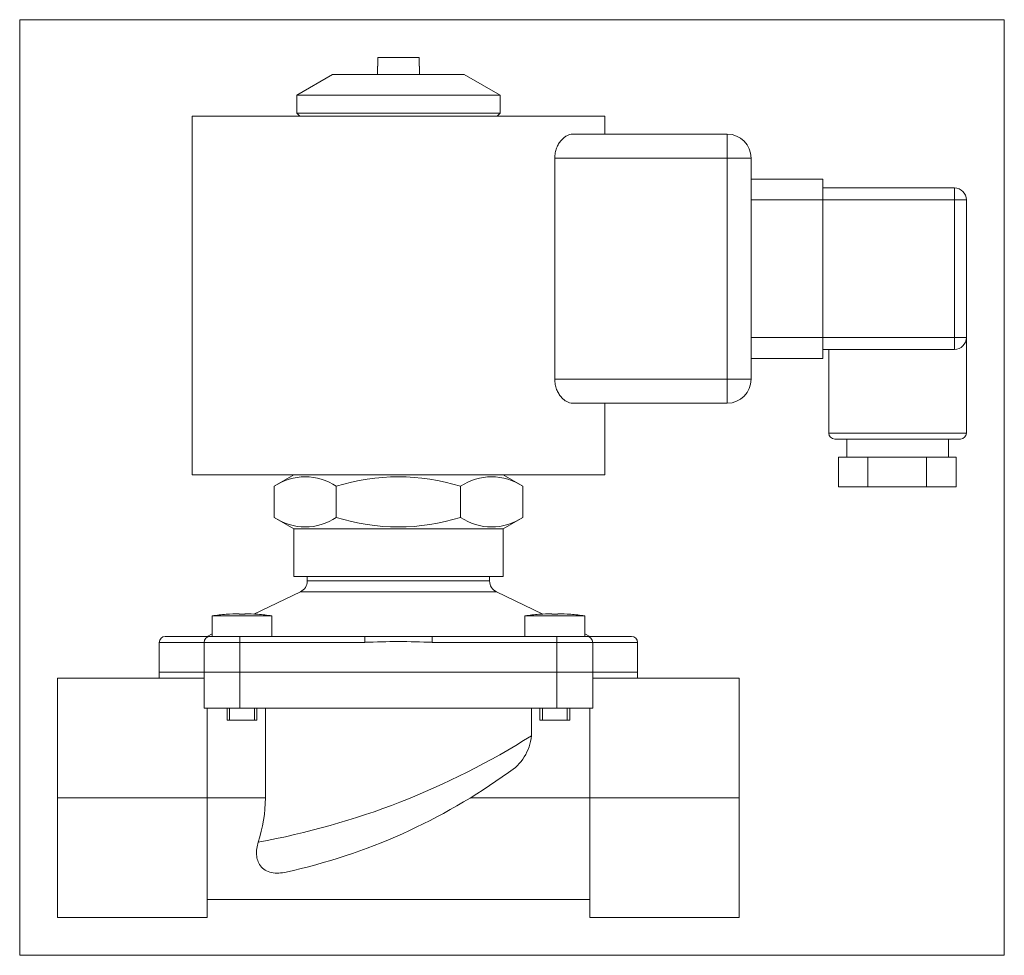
# Model space of a CAD drawing. Extents: x 1.03 to 7.51, y -0.14 to 6.02.
import ezdxf
from ezdxf.xclip import XClip

# ---------------------------------------------------------------- set-up
doc = ezdxf.new("R2010")
doc.units = 0
doc.header["$MEASUREMENT"] = 0
doc.header["$XCLIPFRAME"] = 2
doc.linetypes.add('HIDDEN2', pattern=[0.1875, 0.125, -0.0625])
doc.layers.get('0').update_dxf_attribs({"linetype": 'CONTINUOUS'})
for name, color, linetype in [('CEWKA_25', 7, 'CONTINUOUS'), ('KORPUS_MVPE_20', 7, 'CONTINUOUS'), ('W-008_WKRĘT_M4X1', 7, 'CONTINUOUS'), ('W-036M5X14KRZYŻ_', 7, 'CONTINUOUS'), ('WA_007_01_00_007', 7, 'CONTINUOUS'), ('WA_127_01_00_002', 7, 'CONTINUOUS'), ('WA_127_01_00_003', 7, 'CONTINUOUS')]:
    doc.layers.add(name, color=color, linetype=linetype)

# ---------------------------------------------------------------- blocks, each defined once
blk = doc.blocks.new('SE1')
at = {"layer": 'CEWKA_25', "color": 7, "linetype": 'CONTINUOUS', "lineweight": 0}
for p, q in [((2.1661, 5.3821), (2.1661, 3.0199)), ((2.1661, 5.3821), (4.8827, 5.3821)), ((4.8827, 5.264), (4.8827, 5.3821)), ((4.6709, 5.264), (5.6898, 5.264)), ((5.6898, 5.264), (5.6898, 5.1065)), ((4.5541, 3.6498), (4.5541, 5.1065)), ((5.6898, 5.1065), (4.5541, 5.1065)), ((5.6898, 3.6498), (5.6898, 5.1065)), ((5.8472, 5.1065), (5.6898, 5.1065)), ((5.8472, 5.1065), (5.8472, 3.6498)), ((5.8472, 4.9687), (6.3197, 4.9687)), ((6.3197, 4.9687), (6.3197, 4.8309)), ((6.3197, 4.9096), (7.1858, 4.9096)), ((7.1858, 4.9096), (7.1858, 4.8309)), ((6.3197, 4.8309), (5.8472, 4.8309)), ((6.3197, 3.9254), (6.3197, 4.8309)), ((7.1858, 4.8309), (6.3197, 4.8309)), ((7.2646, 4.8309), (7.1858, 4.8309)), ((7.1858, 3.9254), (7.1858, 4.8309)), ((7.2646, 4.8309), (7.2646, 3.9254)), ((5.8472, 3.9254), (6.3197, 3.9254)), ((6.3197, 3.9254), (7.1858, 3.9254)), ((6.3197, 3.9254), (6.3197, 3.7876)), ((7.2646, 3.9254), (7.1858, 3.9254)), ((7.1858, 3.9254), (7.1858, 3.8466)), ((7.2646, 3.2955), (7.2646, 3.9254)), ((6.8118, 3.8466), (6.3197, 3.8466)), ((6.359, 3.8466), (6.359, 3.2955)), ((7.1858, 3.8466), (6.8118, 3.8466)), ((6.3197, 3.7876), (5.8472, 3.7876)), ((4.5541, 3.6498), (5.6898, 3.6498)), ((5.6898, 3.6498), (5.6898, 3.4923)), ((5.8472, 3.6498), (5.6898, 3.6498)), ((5.6898, 3.4923), (4.6709, 3.4923)), ((4.8827, 3.0199), (4.8827, 3.4923)), ((6.359, 3.2955), (7.2646, 3.2955)), ((6.3984, 3.2561), (7.2252, 3.2561)), ((6.4772, 3.2561), (6.4772, 3.138)), ((7.1464, 3.138), (7.1464, 3.2561)), ((6.6168, 3.138), (6.4236, 3.138)), ((6.4236, 2.9411), (6.4236, 3.138)), ((6.8118, 3.138), (6.6168, 3.138)), ((6.6168, 2.9411), (6.6168, 3.138)), ((7.0032, 3.138), (6.8118, 3.138)), ((7.0843, 3.138), (7.0032, 3.138)), ((7.0032, 2.9411), (7.0032, 3.138)), ((7.0843, 3.138), (7.1163, 3.138)), ((7.1965, 3.138), (7.1163, 3.138)), ((7.1965, 2.9411), (7.1965, 3.138)), ((2.1661, 3.0199), (4.8827, 3.0199)), ((6.6168, 2.9411), (6.4236, 2.9411)), ((7.0032, 2.9411), (6.6168, 2.9411)), ((7.1965, 2.9411), (7.0032, 2.9411))]:
    blk.add_line(p, q, dxfattribs=at)
for centre, radius, start, end in [((5.6898, 5.1065), 0.1575, 0, 90), ((7.1858, 4.8309), 0.0787, 0, 90), ((7.1858, 3.9254), 0.0787, 270, 360), ((5.6898, 3.6498), 0.1575, 270, 360), ((6.3984, 3.2955), 0.0394, 180, 270), ((7.2252, 3.2955), 0.0394, 270, 360)]:
    blk.add_arc(centre, radius, start, end, dxfattribs=at)
for points, knots in [([(4.5541, 5.1065), (4.5541, 5.1182), (4.5552, 5.1296), (4.5583, 5.1462), (4.5597, 5.1517), (4.5627, 5.1624), (4.5644, 5.1675), (4.5702, 5.1823), (4.5747, 5.1916), (4.5847, 5.2084), (4.5902, 5.2159), (4.6017, 5.2294), (4.6078, 5.2354), (4.6201, 5.2456), (4.6264, 5.2499), (4.6457, 5.2604), (4.6584, 5.264), (4.6709, 5.264)], [0, 0, 0, 0, 0.125, 0.125, 0.1875, 0.1875, 0.25, 0.25, 0.375, 0.375, 0.5, 0.5, 0.625, 0.625, 0.75, 0.75, 1, 1, 1, 1]), ([(4.6709, 3.4923), (4.6584, 3.4923), (4.6457, 3.4959), (4.6266, 3.5063), (4.6202, 3.5106), (4.6079, 3.5208), (4.6019, 3.5266), (4.5904, 3.5401), (4.5849, 3.5477), (4.5748, 3.5645), (4.5703, 3.5736), (4.5626, 3.5936), (4.5595, 3.6042), (4.5552, 3.6264), (4.5541, 3.6381), (4.5541, 3.6498)], [0, 0, 0, 0, 0.25, 0.25, 0.375, 0.375, 0.5, 0.5, 0.625, 0.625, 0.75, 0.75, 0.875, 0.875, 1, 1, 1, 1])]:
    blk.add_open_spline(points, degree=3, knots=knots, dxfattribs=at)
at = {"layer": 'KORPUS_MVPE_20', "color": 7, "linetype": 'CONTINUOUS', "lineweight": 0}
for p, q in [((1.9496, 1.7207), (1.9496, 1.6813)), ((2.2449, 1.4844), (2.2449, 1.7207)), ((2.2449, 1.7207), (2.4811, 1.7207)), ((2.4811, 1.7207), (4.5677, 1.7207)), ((2.4811, 1.4844), (2.4811, 1.7207)), ((4.5677, 1.7207), (4.8039, 1.7207)), ((4.5677, 1.4844), (4.5677, 1.7207)), ((4.8039, 1.4844), (4.8039, 1.7207)), ((5.0992, 1.6813), (5.0992, 1.7207)), ((1.2803, 0.8939), (1.2803, 1.6813)), ((2.2449, 1.6813), (1.2803, 1.6813)), ((4.8039, 1.6813), (5.7685, 1.6813)), ((5.7685, 1.6813), (5.7685, 0.8939)), ((2.2449, 1.4844), (2.4811, 1.4844)), ((2.2646, 0.8939), (2.2646, 1.4844)), ((2.4811, 1.4844), (4.5677, 1.4844)), ((2.6485, 0.8939), (2.6485, 1.4844)), ((4.4003, 1.4844), (4.4003, 1.3025)), ((4.5677, 1.4844), (4.8039, 1.4844)), ((4.7842, 1.4844), (4.7842, 0.8939)), ((1.2803, 0.8939), (1.2803, 0.1065)), ((2.2646, 0.8939), (1.2803, 0.8939)), ((2.2646, 0.8939), (2.6485, 0.8939)), ((2.2646, 0.8939), (2.2646, 0.1065)), ((3.9997, 0.8939), (4.7842, 0.8939)), ((4.7842, 0.8939), (4.7842, 0.1065)), ((4.7842, 0.8939), (5.7685, 0.8939)), ((5.7685, 0.8939), (5.7685, 0.1065)), ((2.2646, 0.2246), (4.7842, 0.2246)), ((1.2803, 0.1065), (2.2646, 0.1065)), ((4.7842, 0.1065), (5.7685, 0.1065))]:
    blk.add_line(p, q, dxfattribs=at)
for centre, radius, start, end in [((1.7071, 5.5596), 5.0375, 280.2225, 302.31886), ((4.0843, 1.3314), 0.3173, 301.41033, 354.76729), ((1.9419, 4.2503), 3.937, 282.35862, 305.8858), ((1.6939, 0.899), 0.9546, 341.88066, 359.69478)]:
    blk.add_arc(centre, radius, start, end, dxfattribs=at)
blk.add_open_spline([(2.6011, 0.6021), (2.5922, 0.5738), (2.5884, 0.5461), (2.5924, 0.4921), (2.6002, 0.4667), (2.6317, 0.4246), (2.6572, 0.408), (2.7191, 0.3948), (2.7533, 0.3977), (2.7846, 0.4046)], degree=3, knots=[0, 0, 0, 0, 0.25, 0.25, 0.5, 0.5, 0.75, 0.75, 1, 1, 1, 1], dxfattribs=at)
at = {"layer": 'W-008_WKRĘT_M4X1', "color": 7, "linetype": 'CONTINUOUS', "lineweight": 0}
for p, q in [((3.3866, 5.7128), (3.388, 5.7128)), ((3.3866, 5.7128), (3.3866, 5.6577)), ((3.388, 5.7128), (3.388, 5.7679)), ((3.6608, 5.7679), (3.388, 5.7679)), ((3.6608, 5.7128), (3.6608, 5.7679)), ((3.6608, 5.7128), (3.6622, 5.7128)), ((3.6622, 5.6577), (3.6622, 5.7128))]:
    blk.add_line(p, q, dxfattribs=at)
at = {"layer": 'W-036M5X14KRZYŻ_', "color": 7, "linetype": 'CONTINUOUS', "lineweight": 0}
for p, q in [((2.2975, 2.0915), (2.6912, 2.0915)), ((2.2975, 2.0915), (2.2975, 1.9569)), ((2.3919, 2.1023), (2.39, 2.1023)), ((2.4747, 2.1023), (2.4747, 2.1062)), ((2.5141, 2.1023), (2.4747, 2.1023)), ((2.5141, 2.1062), (2.5141, 2.1023)), ((2.5968, 2.1023), (2.5987, 2.1023)), ((2.6912, 1.9569), (2.6912, 2.0915)), ((4.3576, 2.0915), (4.7513, 2.0915)), ((4.3576, 2.0915), (4.3576, 1.9569)), ((4.452, 2.1023), (4.4501, 2.1023)), ((4.5348, 2.1023), (4.5348, 2.1062)), ((4.5741, 2.1023), (4.5348, 2.1023)), ((4.5741, 2.1062), (4.5741, 2.1023)), ((4.6569, 2.1023), (4.6588, 2.1023)), ((4.7513, 1.9569), (4.7513, 2.0915)), ((2.3959, 1.4844), (2.3959, 1.4057)), ((2.5928, 1.4057), (2.5928, 1.4844)), ((4.456, 1.4844), (4.456, 1.4057)), ((4.6529, 1.4057), (4.6529, 1.4844)), ((2.3959, 1.4057), (2.5928, 1.4057)), ((4.456, 1.4057), (4.6529, 1.4057))]:
    blk.add_line(p, q, dxfattribs=at)
at = {"layer": 'W-036M5X14KRZYŻ_', "color": 7, "linetype": 'HIDDEN2', "lineweight": 0}
for p, q in [((2.413, 1.4057), (2.413, 1.4844)), ((2.5757, 1.4057), (2.5757, 1.4844)), ((4.4731, 1.4057), (4.4731, 1.4844)), ((4.6358, 1.4057), (4.6358, 1.4844))]:
    blk.add_line(p, q, dxfattribs=at)
at = {"layer": 'W-036M5X14KRZYŻ_', "color": 7, "linetype": 'CONTINUOUS', "lineweight": 0}
for centre, radius, start, end in [((2.4944, 0.805), 1.3015, 94.59795, 98.69946), ((2.4944, 0.805), 1.3013, 90.86674, 94.51571), ((2.4944, 0.805), 1.3013, 85.48429, 89.13326), ((2.4944, 0.805), 1.3015, 81.30054, 85.40205), ((4.5544, 0.805), 1.3015, 94.59795, 98.69946), ((4.5544, 0.805), 1.3013, 90.86674, 94.51571), ((4.5544, 0.805), 1.3013, 85.48429, 89.13326), ((4.5544, 0.805), 1.3015, 81.30054, 85.40205)]:
    blk.add_arc(centre, radius, start, end, dxfattribs=at)
at = {"layer": 'WA_007_01_00_007', "color": 7, "linetype": 'CONTINUOUS', "lineweight": 0}
for p, q in [((3.0913, 5.6577), (2.8551, 5.5213)), ((3.0913, 5.6577), (3.9575, 5.6577)), ((4.1937, 5.5213), (3.9575, 5.6577)), ((2.8551, 5.5213), (4.1937, 5.5213)), ((2.8551, 5.5213), (2.8551, 5.4018)), ((4.1937, 5.4018), (4.1937, 5.5213)), ((4.1937, 5.4018), (2.8551, 5.4018)), ((2.8551, 5.4018), (2.8748, 5.3821)), ((4.174, 5.3821), (4.1937, 5.4018))]:
    blk.add_line(p, q, dxfattribs=at)
at = {"layer": 'WA_127_01_00_002', "color": 7, "linetype": 'CONTINUOUS', "lineweight": 0}
for p, q in [((2.924, 2.3506), (2.924, 2.3215)), ((4.1248, 2.3215), (4.1248, 2.3506)), ((4.1248, 2.3215), (2.924, 2.3215)), ((2.8792, 2.2504), (2.5726, 2.104)), ((2.8792, 2.2504), (4.1696, 2.2504)), ((4.4762, 2.104), (4.1696, 2.2504)), ((2.2842, 1.9569), (1.989, 1.9569)), ((2.2975, 1.9726), (2.2646, 1.9569)), ((2.2842, 1.9569), (2.4811, 1.9569)), ((2.4811, 1.9569), (3.3026, 1.9569)), ((2.4811, 1.9569), (2.4811, 1.9175)), ((3.3026, 1.9569), (3.3026, 1.9175)), ((3.7462, 1.9569), (3.3026, 1.9569)), ((3.7462, 1.9569), (3.7462, 1.9175)), ((3.7462, 1.9569), (4.5677, 1.9569)), ((4.5677, 1.9569), (4.5677, 1.9175)), ((4.5677, 1.9569), (4.7646, 1.9569)), ((4.7842, 1.9569), (4.7513, 1.9726)), ((4.7646, 1.9569), (5.0598, 1.9569)), ((1.9496, 1.9175), (2.2449, 1.9175)), ((1.9496, 1.9175), (1.9496, 1.7207)), ((2.4811, 1.9175), (2.2449, 1.9175)), ((2.2449, 1.7207), (2.2449, 1.9175)), ((3.3026, 1.9175), (2.4811, 1.9175)), ((2.4811, 1.7207), (2.4811, 1.9175)), ((4.5677, 1.9175), (3.7462, 1.9175)), ((4.5677, 1.7207), (4.5677, 1.9175)), ((4.8039, 1.9175), (4.5677, 1.9175)), ((5.0992, 1.9175), (4.8039, 1.9175)), ((4.8039, 1.7207), (4.8039, 1.9175)), ((5.0992, 1.7207), (5.0992, 1.9175)), ((1.9496, 1.7207), (2.2449, 1.7207)), ((2.4811, 1.7207), (2.2449, 1.7207)), ((4.5677, 1.7207), (2.4811, 1.7207)), ((4.8039, 1.7207), (4.5677, 1.7207)), ((5.0992, 1.7207), (4.8039, 1.7207))]:
    blk.add_line(p, q, dxfattribs=at)
for centre, radius, start, end in [((2.8453, 2.3215), 0.0787, 295.5297, 360), ((4.2035, 2.3215), 0.0787, 180, 244.4703), ((1.989, 1.9175), 0.0394, 90, 180), ((2.2842, 1.9175), 0.0394, 90, 180), ((4.7646, 1.9175), 0.0394, 0, 90), ((5.0598, 1.9175), 0.0394, 0, 90), ((3.5244, -3.083), 5.0055, 87.45986, 92.54014)]:
    blk.add_arc(centre, radius, start, end, dxfattribs=at)
at = {"layer": 'WA_127_01_00_003', "color": 7, "linetype": 'CONTINUOUS', "lineweight": 0}
for p, q in [((2.8354, 3.0199), (2.7061, 2.9452)), ((4.3427, 2.9452), (4.2134, 3.0199)), ((2.7061, 2.7402), (2.7061, 2.9452)), ((3.1153, 2.7402), (3.1153, 2.9452)), ((3.9335, 2.7402), (3.9335, 2.9452)), ((4.3427, 2.7402), (4.3427, 2.9452)), ((2.7061, 2.7402), (2.8354, 2.6655)), ((4.2134, 2.6655), (4.3427, 2.7402)), ((2.8354, 2.6655), (4.2134, 2.6655)), ((2.8354, 2.6655), (2.8354, 2.3506)), ((4.2134, 2.3506), (4.2134, 2.6655)), ((2.8354, 2.3506), (4.2134, 2.3506))]:
    blk.add_line(p, q, dxfattribs=at)
for centre, radius, start, end in [((2.9107, 2.6431), 0.3649, 55.89825, 124.10175), ((3.5244, 1.6434), 1.3646, 72.5523, 107.4477), ((4.1381, 2.6431), 0.3649, 55.89825, 124.10175), ((2.9107, 3.0423), 0.3649, 235.89825, 304.10175), ((3.5244, 4.042), 1.3646, 252.5523, 287.4477), ((4.1381, 3.0423), 0.3649, 235.89825, 304.10175)]:
    blk.add_arc(centre, radius, start, end, dxfattribs=at)

msp = doc.modelspace()

# ---------------------------------------------------------------- block references
at = {"color": 0, "lineweight": 0}
ref = msp.add_blockref('SE1', (0, 0), dxfattribs=at)
XClip(ref).set_block_clipping_path([(1.0303083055, -0.1435096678), (7.5145600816, 6.0179078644)])
ref.dxf.unprotected_set("ltscale", 0)

doc.saveas('drawing.dxf')
